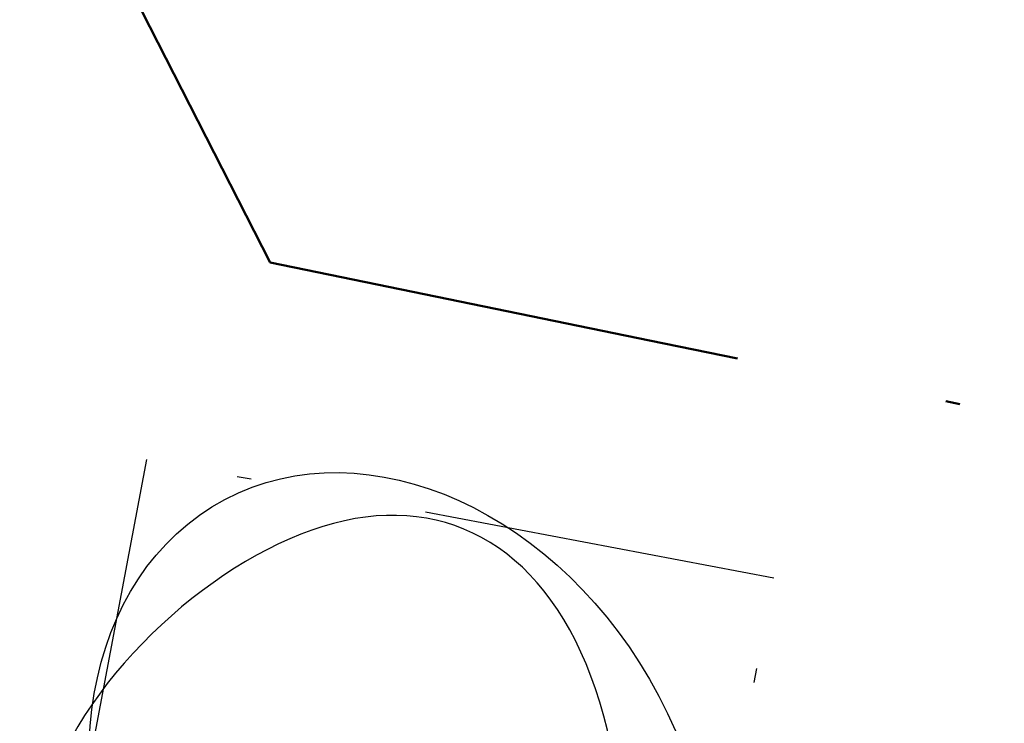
# Model space of a CAD drawing. Header units: millimetres. Extents: x 812 to 183790, y 13 to 580968.
# Tile 171 of 256: x 182653.61 to 182660.55, y 580818.26 to 580823.22. Entities that reach past the tile are written whole.
import ezdxf

# ---------------------------------------------------------------- set-up
doc = ezdxf.new("R2010")
doc.units = ezdxf.units.MM
doc.header["$LTSCALE"] = 5
doc.linetypes.add('DIVIDE2', pattern=[0.625, 0.25, -0.125, 0, -0.125, 0, -0.125])
doc.linetypes.add('XX-PROJECTGRENS', pattern=[18, 12, -3, 0, -3])
for name, color, linetype, lineweight in [('N-GV-GR-BOOMplantgat-S', 90, 'DIVIDE2', 25), ('N-PV-GR-BOOM 1e ORDE-S', 94, 'Continuous', 25), ('N-PV-GR-BOOM 2e ORDE-S', 200, 'Continuous', 25), ('N-WE-KG-WERKGRENS-G', 7, 'XX-PROJECTGRENS', 50)]:
    doc.layers.add(name, color=color, linetype=linetype, lineweight=lineweight)
doc.layers.add('N-PV-GR-GRAS_02-G', color=85, linetype='Continuous', lineweight=15, transparency=0.3)
doc.layers.add('V-PV-GR-GRAS_02-G', color=85, linetype='Continuous', lineweight=30, transparency=0.3)
pattern_1 = [(90, (0, 0), (-1, 0.9999999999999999), [0.25, -0.75]), (90, (-0.6000000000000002, 0.5499999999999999), (-1, 0.9999999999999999), [0.25, -0.75]), (180, (-0.35, 0.09999999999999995), (-0.9999999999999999, -1), [0.25, -0.75]), (180, (-0.7000000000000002, 0.4999999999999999), (-0.9999999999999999, -1), [0.25, -0.75]), (135, (-0.7000000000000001, 0.1999999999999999), (-1.000000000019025, -1.608122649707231e-16), [0.25, -1.164213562]), (225, (-8.844674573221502e-17, 0.55), (1.608122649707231e-16, -1.000000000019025), [0.25, -1.164213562]), (116.5650512, (-0.3000000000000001, 0.2499999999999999), (-4.000646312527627e-10, 1.000000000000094), [0.25, -1.986067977]), (116.5650512, (-0.8000000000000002, 0.7), (-4.000646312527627e-10, 1.000000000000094), [0.25, -1.986067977]), (153.43494882, (-1.125685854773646e-16, 0.7000000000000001), (-1.000000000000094, 5.099846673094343e-11), [0.25, -1.986067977]), (153.43494882, (-0.4500000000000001, 0.2499999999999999), (-1.000000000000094, 5.099846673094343e-11), [0.25, -1.986067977]), (153.43494882, (-0.2000000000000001, 0.6000000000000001), (-1.000000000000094, 5.099846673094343e-11), [0.25, -1.986067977]), (206.5650512, (-0.55, -8.844674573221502e-17), (-1.000000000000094, -4.000650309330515e-10), [0.25, -1.986067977]), (243.43494882, (-0.15, 0.2), (-5.09988220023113e-11, -1.000000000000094), [0.25, -1.986067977])]

# ---------------------------------------------------------------- blocks, each defined once
blk = doc.blocks.new('SGR-BOOM_041')
at = {"layer": 'N-PV-GR-BOOM 2e ORDE-S', "color": 0}
blk.add_circle((0, 0), 0.15, dxfattribs=at)
blk.add_ellipse((0, 0), major_axis=(1.178978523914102e-15, -5.309647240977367), ratio=0.7743017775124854, dxfattribs=at)
blk.add_open_spline([(-4.716685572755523, -2.072441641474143), (-5.601876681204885, -0.3287217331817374), (-5.300748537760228, 3.46197348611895), (1.981950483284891, 5.281505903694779), (4.555094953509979, 1.187557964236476), (0.010398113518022, -7.000345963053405), (-3.831494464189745, -3.816161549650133), (-4.716685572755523, -2.072441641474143)], degree=3, dxfattribs=at)

msp = doc.modelspace()

# ---------------------------------------------------------------- hatches: boundary and pattern name
at = {"layer": 'N-PV-GR-GRAS_02-G'}
h = msp.add_hatch(dxfattribs=at)
h.set_pattern_fill('AGR-GRAS_02', color=256, scale=0.1, angle=90.00000000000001, style=0, pattern_type=2)
h.set_pattern_definition(pattern_1)
edge = h.paths.add_edge_path()
edge.add_line((182719.9188021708, 580791.1965711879), (182741.9896704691, 580784.2485402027))
edge.add_line((182741.9896704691, 580784.2485402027), (182742.4563318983, 580785.2635470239))
edge.add_line((182742.4563318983, 580785.2635470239), (182726.2280563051, 580790.8753189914))
edge.add_arc((182693.6185855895, 580696.5743600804), 99.7800001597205, 70.92450647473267, 74.59884302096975)
edge.add_line((182720.1177175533, 580792.771264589), (182694.6967433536, 580799.7739197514))
edge.add_arc((182561.9673772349, 580317.9409987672), 499.779999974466, 74.59884302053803, 80.84029245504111)
edge.add_arc((182479.9303783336, 579809.1625083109), 1015.12999904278, 80.84029245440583, 81.94296046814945)
edge.add_arc((182551.5445533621, 580315.0689338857), 504.1800000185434, 81.94296046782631, 86.40382141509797)
edge.add_line((182583.168716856, 580818.2561601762), (182546.5907303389, 580820.8569839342))
edge.add_line((182546.5907303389, 580820.8569839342), (182546.4724272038, 580818.3155590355))
edge.add_line((182546.4724272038, 580818.3155590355), (182547.4558186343, 580818.1329630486))
edge.add_line((182547.4558186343, 580818.1329630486), (182558.6001862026, 580815.8324668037))
edge.add_line((182558.6001862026, 580815.8324668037), (182582.9212249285, 580814.3039015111))
edge.add_arc((182551.5445533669, 580315.0689339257), 500.2199999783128, 81.94296046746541, 86.40371870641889, ccw=False)
edge.add_arc((182479.9303781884, 579809.1625073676), 1011.169999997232, 76.67862103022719, 81.94296046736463, ccw=False)
edge.add_arc((182689.8249609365, 580695.6015446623), 100.2199998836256, 72.52571071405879, 76.67862103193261, ccw=False)
at = {"layer": 'V-PV-GR-GRAS_02-G'}
h = msp.add_hatch(dxfattribs=at)
h.set_pattern_fill('AGR-GRAS_02', color=256, scale=0.1, angle=90.00000000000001, style=0, pattern_type=2)
h.set_pattern_definition(pattern_1)
h.paths.add_polyline_path([(182623.0648220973, 580820.311973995, 0.0005659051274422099), (182621.9209614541, 580820.4725741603), (182621.9199819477, 580819.7672465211), (182622.2762146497, 580819.337571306), (182623.0529179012, 580819.2315350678), (182623.8296211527, 580819.1254988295), (182624.6063244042, 580819.0194625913), (182625.3830276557, 580818.9134263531), (182626.1597309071, 580818.8073901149), (182627.0411909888, 580818.6855613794), (182629.1823661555, 580818.3738257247), (182631.3235413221, 580818.0620900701), (182633.4647164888, 580817.7503544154), (182635.6058916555, 580817.4386187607), (182637.7470668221, 580817.126883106), (182639.8882419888, 580816.8151474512), (182641.8689180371, 580816.5057984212), (182643.7789000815, 580816.1975006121), (182645.6896016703, 580815.8936605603), (182650.6210678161, 580815.068098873), (182655.5498397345, 580814.2276462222), (182660.4699901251, 580813.3379424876), (182665.3893322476, 580812.4436214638), (182670.3037859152, 580811.5180185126), (182675.1949920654, 580810.6082856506), (182679.6123346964, 580809.7449619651), (182683.6757236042, 580808.9361017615), (182684.2070061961, 580808.8300366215, 0.02104962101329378), (182642.4968757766, 580817.3702472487, 0.004811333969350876)])

# ---------------------------------------------------------------- linework, layer by layer
at = {"layer": 'N-GV-GR-BOOMplantgat-S', "ltscale": 2}
msp.add_lwpolyline([(182653.6674522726, 580815.6997110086), (182658.0893113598, 580814.8647486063), (182658.924273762, 580819.2866076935), (182654.5024146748, 580820.1215700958)], close=True, dxfattribs=at)
at = {"layer": 'N-WE-KG-WERKGRENS-G', "ltscale": 0.1, "flags": 128}
msp.add_lwpolyline([(183497.3056307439, 580860.182088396), (183489.0956343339, 580856.6585052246, -0.2746138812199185), (183482.0929804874, 580858.1025169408), (183486.631836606, 580861.6242371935), (183484.5252984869, 580862.77224474), (183478.9006442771, 580859.3651024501), (183476.775986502, 580858.3907424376), (183476.7493461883, 580858.4822461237), (183472.2681498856, 580873.556270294), (183467.8177551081, 580888.3775850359), (183464.5920328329, 580899.0976626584), (183463.3844735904, 580903.1561813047), (183461.9144004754, 580907.7872950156), (183464.7209014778, 580909.500634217, -0.06453548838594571), (183462.0333369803, 580915.6865186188, -0.02322257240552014), (183460.8914648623, 580920.0929240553), (183460.8224197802, 580920.3456992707), (183460.755428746, 580920.5755039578, -0.04267085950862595), (183459.9260034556, 580929.2685387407), (183459.9278232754, 580931.8447970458), (183446.3519624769, 580931.8447970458), (183446.2425827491, 580925.4117744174), (183446.242171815, 580925.350463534, 0.01291210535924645), (183446.0092608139, 580923.1683388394, -0.04513842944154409), (183443.8268260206, 580915.0690635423), (183446.7464618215, 580913.9898745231), (183446.8907303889, 580911.6978662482), (183447.0678041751, 580909.8330347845), (183448.1757474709, 580898.9627799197), (183448.3194295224, 580897.6997846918, 0.02989670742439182), (183451.3054041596, 580880.6359185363, 0.0170663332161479), (183455.1407267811, 580865.8075188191), (183456.0514774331, 580862.704961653), (183458.3805461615, 580854.9724534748), (183448.5258039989, 580852.1545817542), (183448.8050502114, 580851.1779938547), (183448.9568985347, 580850.6747872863, -0.3422112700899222), (183443.2856588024, 580835.8939650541, 0.02183078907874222), (183412.027541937, 580815.0261702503, 0.01120451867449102), (183396.721165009, 580803.2760661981), (183384.3300475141, 580793.7010162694, -0.03729598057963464), (183363.0348880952, 580779.6473415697, -0.09912447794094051), (183299.0188994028, 580759.0582791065, -0.01977441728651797), (183283.8150034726, 580757.9307039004), (183283.851204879, 580756.8813281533, -0.0124041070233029), (183274.2339981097, 580756.7882554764), (183251.4766170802, 580757.13258999), (183249.6861370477, 580757.9351644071), (183247.8032829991, 580758.7528201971), (183244.6270415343, 580763.6399256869), (183237.2859784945, 580768.4401373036), (183233.0177930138, 580761.8036773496), (183232.3147794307, 580760.7105848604), (183231.0397852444, 580758.8342873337), (183228.3986582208, 580758.8402441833), (183227.1079301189, 580758.8627912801), (183225.4974964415, 580758.8909231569), (183224.5145040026, 580758.9003008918), (183222.9593418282, 580758.9151371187), (183221.9035011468, 580758.9332426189), (183221.3060722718, 580758.9434872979), (183219.6666290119, 580758.9619904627), (183217.6322336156, 580758.9619521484), (183215.1822778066, 580758.9371882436), (183210.1168305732, 580758.8391594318), (183206.6913952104, 580758.7809906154), (183205.0628852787, 580758.7219504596), (183202.7930203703, 580758.5986688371), (183200.7938814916, 580758.4572586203), (183198.7941300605, 580758.2727504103), (183197.8128915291, 580758.1622891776), (183196.3262391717, 580757.9949318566), (183193.3653824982, 580757.6547052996), (183190.8855301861, 580757.3740130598), (183189.0410400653, 580757.1669135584), (183187.4406828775, 580757.0008140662), (183184.994396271, 580756.7576116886), (183182.703340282, 580756.5592657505), (183181.2133436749, 580756.4477617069), (183179.9190328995, 580756.3509018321), (183179.124004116, 580756.300486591), (183178.0277004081, 580756.2309665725), (183177.1531948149, 580756.1755114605), (183176.5403274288, 580756.1429342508), (183175.8510696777, 580756.1062964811), (183175.0935569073, 580756.0660305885), (183173.3393738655, 580755.9833455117), (183172.2663620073, 580755.9431497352), (183171.4451188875, 580755.9123853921), (183170.797552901, 580755.8913499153), (183170.0696312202, 580755.867704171), (183169.3799507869, 580755.8453006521), (183167.9738737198, 580755.8163859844), (183167.9738737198, 580765.1271439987), (183144.4099676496, 580765.3555272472), (183144.3181741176, 580755.8845429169), (183140.4669274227, 580755.9119942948), (183134.8624302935, 580755.9556057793), (183128.620659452, 580756.0098785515), (183121.8089577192, 580756.0709676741), (183115.6612647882, 580756.1578307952), (183108.300387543, 580756.2549632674), (183101.1722453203, 580756.3376567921), (183094.0180553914, 580756.4068956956), (183090.4490408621, 580756.4510150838), (183087.4143341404, 580756.488529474), (183078.9431831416, 580756.5887554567), (183071.7487605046, 580756.6721383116), (183063.9934011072, 580756.7601342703), (183057.1408494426, 580756.8525824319), (183054.754099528, 580756.8794773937), (183050.7443240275, 580756.9164097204), (183043.350035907, 580756.9833141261), (183038.3906673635, 580757.025299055), (183035.9723888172, 580757.0457715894), (183034.7724577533, 580757.0559299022), (183032.8565385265, 580757.0728318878), (183028.2209141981, 580757.1137265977), (183023.2861269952, 580757.1679103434), (183016.7872582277, 580757.2585293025), (183016.8788737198, 580766.7111439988), (182993.3149676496, 580766.9395272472), (182993.2235763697, 580757.5100461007), (182988.653347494, 580757.5770031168), (182985.9116263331, 580757.62021585), (182982.0927497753, 580757.6718427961), (182981.5748569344, 580757.6801335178), (182980.724703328, 580757.6882849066), (182978.9542252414, 580757.6981427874), (182976.0827515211, 580757.7293984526), (182973.9892429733, 580757.7642572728), (182972.0344035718, 580757.8061362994), (182969.8590150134, 580757.8533126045), (182967.5685798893, 580757.9085888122), (182966.3102195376, 580757.952732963), (182965.6043450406, 580757.9774955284), (182963.0787327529, 580758.086613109), (182960.6753016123, 580758.1935993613), (182958.7819412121, 580758.280483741), (182956.4839149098, 580758.3868375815), (182954.6300365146, 580758.4789400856), (182952.7139181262, 580758.6018166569), (182950.7940200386, 580758.7711297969), (182949.0998607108, 580758.9519129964), (182947.4075775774, 580759.1592070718), (182945.4429737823, 580759.4130089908), (182943.3952822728, 580759.6826202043), (182941.5989074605, 580759.9333450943), (182940.2949548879, 580760.1389280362), (182939.2782957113, 580760.3174701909), (182938.3100542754, 580760.5032941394), (182936.9756095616, 580760.7445374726), (182935.9553333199, 580760.9112563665), (182935.2850412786, 580761.1946287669), (182935.2541650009, 580780.4053853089), (182925.2714706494, 580780.7078911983), (182924.2670468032, 580792.0806169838), (182924.6081608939, 580796.3652167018), (182922.3722648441, 580796.5432253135), (182922.4671221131, 580811.1805219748), (182909.9932027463, 580811.2416727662), (182906.6428500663, 580798.5157923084), (182902.5736003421, 580781.29232224, 0.1014123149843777), (182894.6756429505, 580777.4448606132, -0.03488504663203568), (182891.4097651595, 580775.2784368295, -0.1011130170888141), (182841.9091837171, 580779.7282606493), (182825.8827103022, 580784.5483882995), (182810.8393367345, 580795.9620102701), (182798.6227369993, 580807.4369417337), (182787.8081283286, 580813.9508474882), (182781.0006340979, 580802.8241092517), (182789.0189474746, 580797.9811757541), (182794.5121770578, 580791.3858170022), (182792.7358044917, 580787.3516045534), (182781.6109696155, 580784.4738532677, -0.05108836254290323), (182778.2015736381, 580783.9549408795), (182746.8441079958, 580791.2359005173), (182747.2920556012, 580792.9356654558), (182743.4571078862, 580793.9093437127), (182744.3506526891, 580795.6423982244), (182739.6500855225, 580797.610340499), (182730.3603209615, 580802.1901799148), (182734.3388384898, 580810.3903849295, 0.4251542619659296), (182733.3449167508, 580813.0940346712), (182724.6326756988, 580816.9274207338, 0.457563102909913), (182721.8990183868, 580815.6279418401), (182719.8636899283, 580808.2393112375), (182698.1913079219, 580812.8033577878, -0.001135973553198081), (182655.3729354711, 580821.511875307), (182653.2460171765, 580825.6814681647, 0.004501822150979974), (182644.0887453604, 580827.2427318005, 0.003577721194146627), (182629.5028665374, 580829.4876435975), (182622.4091802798, 580821.4141145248, 0.01443121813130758), (182593.0807042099, 580824.6589107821)], format="xyb", dxfattribs=at)

# ---------------------------------------------------------------- block references
at = {"layer": 'N-PV-GR-BOOM 1e ORDE-S', "xscale": 0.4999999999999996, "yscale": 0.4999999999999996, "zscale": 0.4999999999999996, "rotation": 27.88081768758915}
msp.add_blockref('SGR-BOOM_041', (182656.2958630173, 580817.493159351), dxfattribs=at)

doc.saveas('drawing.dxf')
